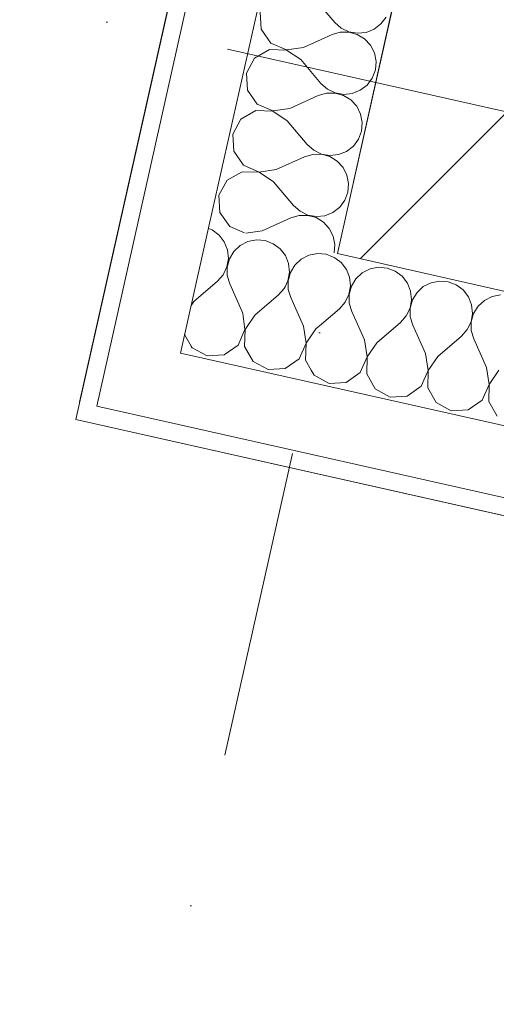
# Model space of a CAD drawing. Header units: millimetres. Extents: x -7145539 to 8272368, y 6117771 to 6337028.
# Tile 33 of 213: x -6876793 to -6876248, y 6135904 to 6137027. Entities that reach past the tile are written whole.
import ezdxf
from ezdxf.enums import TextEntityAlignment as Align

# ---------------------------------------------------------------- set-up
doc = ezdxf.new("R2010")
doc.units = ezdxf.units.MM
doc.header["$MEASUREMENT"] = 0
doc.linetypes.add('Штрихпунктирная', pattern=[670.277762, 352.777767, -176.388884, 0, -141.111112])
for name, color, linetype in [('АР-Стены_внешние_.АР', 7, 'Continuous'), ('АР-Чертеж-Оси_Осевые размеры.АР', 7, 'Continuous'), ('АР-Чертеж-Размеры.АР', 7, 'Continuous')]:
    doc.layers.add(name, color=color, linetype=linetype)
for name, color, linetype, lineweight in [('АР-Стены_внешние_.АР_Ном._пера__1', 7, 'Continuous', 30), ('АР-Стены_внешние_.АР_Ном._пера__120', 7, 'Continuous', 0), ('АР-Чертеж-Оси_Осевые размеры.АР_Ном._пера__120', 7, 'Continuous', 0), ('АР-Чертеж-Размеры.АР_Ном._пера__1', 7, 'Continuous', 0)]:
    doc.layers.add(name, color=color, linetype=linetype, lineweight=lineweight)
doc.styles.add('РЎР“Р•РќР•Р\xa0Р\x98Р\xa0_РЎРўР\x98Р›Р¬_2', font='GOTHIC.TTF')
doc.styles.add('РЎР“Р•РќР•Р\xa0Р\x98Р\xa0_РЎРўР\x98Р›Р¬_6', font='GOST_Common.ttf')
doc.dimstyles.new('СГЕНЕРИР_СТИЛЬ__9', dxfattribs={"dimtxt": 150, "dimasz": 237.5, "dimexe": 0.18, "dimexo": 1000, "dimgap": 0, "dimtad": 1, "dimdec": 0, "dimzin": 0, "dimdsep": 46, "dimtxsty": 'РЎР“Р•РќР•Р\xa0Р\x98Р\xa0_РЎРўР\x98Р›Р¬_6', "dimblk": 'ARROWHEAD_6', "dimblk1": 'ARROWHEAD_6', "dimblk2": 'ARROWHEAD_6', "dimcen": 0.09, "dimclrd": 7, "dimclre": 7, "dimclrt": 7, "dimazin": 0, "dimtfac": 1, "dimtdec": 4, "dimtmove": 0, "dimatfit": 3, "dimfxl": 1, "dimtolj": 1, "dimtzin": 0, "dimarcsym": 0})
pattern_1 = [(45, (-6256761.35, 6562677.8), (-127.27922, 127.27922), [])]

# ---------------------------------------------------------------- blocks, each defined once
blk = doc.blocks.new('*X801', base_point=(-6256761.3, 6562677.8))
at = {"layer": 'АР-Стены_внешние_.АР_Ном._пера__1', "color": 7, "linetype": 'Continuous', "lineweight": 0}
for p, q in [((-6876572.8, 6136787.4), (-6876577.1, 6136789)), ((-6876564.9, 6136781.5), (-6876572.8, 6136787.4)), ((-6876558.9, 6136773.7), (-6876564.9, 6136781.5)), ((-6876555.2, 6136764.6), (-6876558.9, 6136773.7)), ((-6876540.7, 6136769.6), (-6876547.9, 6136762.9)), ((-6876531.9, 6136774.1), (-6876540.7, 6136769.6)), ((-6876522.2, 6136776), (-6876531.9, 6136774.1)), ((-6876512.4, 6136775.2), (-6876522.2, 6136776)), ((-6876503.2, 6136771.7), (-6876512.4, 6136775.2)), ((-6876495.2, 6136765.9), (-6876503.2, 6136771.7)), ((-6876554.2, 6136754.8), (-6876555.2, 6136764.6)), ((-6876547.9, 6136762.9), (-6876553, 6136754.5)), ((-6876489.2, 6136758.1), (-6876495.2, 6136765.9)), ((-6876485.5, 6136748.9), (-6876489.2, 6136758.1)), ((-6876462.2, 6136758.5), (-6876471, 6136754)), ((-6876452.5, 6136760.4), (-6876462.2, 6136758.5)), ((-6876442.7, 6136759.6), (-6876452.5, 6136760.4)), ((-6876435.4, 6136756.8), (-6876442.7, 6136759.6)), ((-6876560.2, 6136736.2), (-6876555.9, 6136745.1)), ((-6876555.9, 6136745.1), (-6876554.2, 6136754.8)), ((-6876553, 6136754.5), (-6876555.6, 6136745)), ((-6876555.6, 6136745), (-6876555.5, 6136735.2)), ((-6876484.5, 6136739.1), (-6876485.5, 6136748.9)), ((-6876478.2, 6136747.3), (-6876483.3, 6136738.9)), ((-6876471, 6136754), (-6876478.2, 6136747.3)), ((-6876566.7, 6136728.8), (-6876560.2, 6136736.2)), ((-6876555.5, 6136735.2), (-6876552.8, 6136725.7)), ((-6876486.2, 6136729.4), (-6876484.5, 6136739.1)), ((-6876483.3, 6136738.9), (-6876485.9, 6136729.4)), ((-6876593.9, 6136705.7), (-6876566.7, 6136728.8)), ((-6876538.1, 6136693.1), (-6876552.8, 6136725.7)), ((-6876489.5, 6136722.5), (-6876486.2, 6136729.4)), ((-6876485.9, 6136729.4), (-6876485.9, 6136724.8)), ((-6876593.9, 6136705.7), (-6876596.8, 6136701.2)), ((-6876537.9, 6136691.9), (-6876538.1, 6136693.1)), ((-6876604.3, 6136668), (-6876596.7, 6136654.7))]:
    blk.add_line(p, q, dxfattribs=at)
blk = doc.blocks.new('*X804', base_point=(-6256761.3, 6562677.8))
at = {"layer": 'АР-Стены_внешние_.АР_Ном._пера__1', "color": 7, "linetype": 'Continuous', "lineweight": 0}
for p, q in [((-6876433.5, 6136756.1), (-6876435.4, 6136756.8)), ((-6876431.2, 6136754.4), (-6876433.5, 6136756.1)), ((-6876490.5, 6136720.6), (-6876489.5, 6136722.5)), ((-6876485.9, 6136724.8), (-6876485.9, 6136719.5)), ((-6876524.2, 6136690), (-6876497, 6136713.2)), ((-6876497, 6136713.2), (-6876490.5, 6136720.6)), ((-6876485.9, 6136719.5), (-6876483.1, 6136710.1)), ((-6876468.4, 6136677.5), (-6876483.1, 6136710.1)), ((-6876535.3, 6136673.8), (-6876537.9, 6136691.9)), ((-6876524.2, 6136690), (-6876535, 6136673.8)), ((-6876465.6, 6136658.2), (-6876468.4, 6136677.5)), ((-6876454.5, 6136674.4), (-6876447.9, 6136680)), ((-6876543, 6136655.9), (-6876535.3, 6136673.8)), ((-6876535, 6136673.8), (-6876535.7, 6136654.3)), ((-6876454.5, 6136674.4), (-6876465.3, 6136658.1)), ((-6876596.7, 6136654.7), (-6876595.7, 6136653)), ((-6876559, 6136644.7), (-6876543, 6136655.9)), ((-6876473.3, 6136640.3), (-6876465.6, 6136658.2)), ((-6876465.3, 6136658.1), (-6876466, 6136638.6)), ((-6876595.7, 6136653), (-6876578.5, 6136643.6)), ((-6876578.5, 6136643.6), (-6876559, 6136644.7)), ((-6876535.7, 6136654.3), (-6876526, 6136637.3)), ((-6876526, 6136637.3), (-6876508.8, 6136628)), ((-6876489.4, 6136629.1), (-6876473.3, 6136640.3)), ((-6876466, 6136638.6), (-6876459.7, 6136627.5)), ((-6876508.8, 6136628), (-6876489.4, 6136629.1))]:
    blk.add_line(p, q, dxfattribs=at)
blk = doc.blocks.new('*X805', base_point=(-6256761.3, 6562677.8))
at = {"layer": 'АР-Стены_внешние_.АР_Ном._пера__1', "color": 7, "linetype": 'Continuous', "lineweight": 0}
for p, q in [((-6876425.5, 6136750.2), (-6876431.2, 6136754.4)), ((-6876419.5, 6136742.4), (-6876425.5, 6136750.2)), ((-6876382.8, 6136744.7), (-6876392.5, 6136742.8)), ((-6876373, 6136743.9), (-6876382.8, 6136744.7)), ((-6876415.8, 6136733.3), (-6876419.5, 6136742.4)), ((-6876401.3, 6136738.3), (-6876408.5, 6136731.6)), ((-6876392.5, 6136742.8), (-6876401.3, 6136738.3)), ((-6876363.8, 6136740.4), (-6876373, 6136743.9)), ((-6876355.8, 6136734.6), (-6876363.8, 6136740.4)), ((-6876349.8, 6136726.8), (-6876355.8, 6136734.6)), ((-6876416.5, 6136713.8), (-6876414.8, 6136723.5)), ((-6876413.6, 6136723.2), (-6876416.2, 6136713.7)), ((-6876414.8, 6136723.5), (-6876415.8, 6136733.3)), ((-6876408.5, 6136731.6), (-6876413.6, 6136723.2)), ((-6876346.2, 6136717.6), (-6876349.8, 6136726.8)), ((-6876331.6, 6136722.7), (-6876338.8, 6136716)), ((-6876322.8, 6136727.2), (-6876331.6, 6136722.7)), ((-6876313.1, 6136729.1), (-6876322.8, 6136727.2)), ((-6876303.3, 6136728.3), (-6876313.1, 6136729.1)), ((-6876294.1, 6136724.8), (-6876303.3, 6136728.3)), ((-6876286.2, 6136718.9), (-6876294.1, 6136724.8)), ((-6876420.8, 6136704.9), (-6876416.5, 6136713.8)), ((-6876416.2, 6136713.7), (-6876416.2, 6136703.9)), ((-6876345.1, 6136707.8), (-6876346.2, 6136717.6)), ((-6876338.8, 6136716), (-6876343.9, 6136707.6)), ((-6876280.1, 6136711.1), (-6876286.2, 6136718.9)), ((-6876276.5, 6136702), (-6876280.1, 6136711.1)), ((-6876253.1, 6136711.5), (-6876261.9, 6136707)), ((-6876243.4, 6136713.4), (-6876253.1, 6136711.5)), ((-6876427.3, 6136697.5), (-6876420.8, 6136704.9)), ((-6876416.2, 6136703.9), (-6876413.4, 6136694.4)), ((-6876346.8, 6136698.1), (-6876345.1, 6136707.8)), ((-6876343.9, 6136707.6), (-6876346.5, 6136698.1)), ((-6876275.4, 6136692.2), (-6876276.5, 6136702)), ((-6876269.1, 6136700.3), (-6876274.2, 6136691.9)), ((-6876261.9, 6136707), (-6876269.1, 6136700.3)), ((-6876447.9, 6136680), (-6876427.3, 6136697.5)), ((-6876398.7, 6136661.8), (-6876413.4, 6136694.4)), ((-6876357.6, 6136681.9), (-6876351.1, 6136689.3)), ((-6876351.1, 6136689.3), (-6876346.8, 6136698.1)), ((-6876346.5, 6136698.1), (-6876346.5, 6136688.2)), ((-6876277.1, 6136682.5), (-6876275.4, 6136692.2)), ((-6876274.2, 6136691.9), (-6876276.8, 6136682.4)), ((-6876384.8, 6136658.7), (-6876357.6, 6136681.9)), ((-6876346.5, 6136688.2), (-6876343.7, 6136678.8)), ((-6876329.1, 6136646.2), (-6876343.7, 6136678.8)), ((-6876281.4, 6136673.6), (-6876277.1, 6136682.5)), ((-6876276.8, 6136682.4), (-6876276.8, 6136672.6)), ((-6876315.1, 6136643.1), (-6876287.9, 6136666.2)), ((-6876287.9, 6136666.2), (-6876281.4, 6136673.6)), ((-6876276.8, 6136672.6), (-6876274, 6136663.1)), ((-6876395.9, 6136642.5), (-6876398.7, 6136661.8)), ((-6876384.8, 6136658.7), (-6876395.6, 6136642.5)), ((-6876259.4, 6136630.5), (-6876274, 6136663.1)), ((-6876326.2, 6136626.9), (-6876329.1, 6136646.2)), ((-6876403.7, 6136624.6), (-6876395.9, 6136642.5)), ((-6876395.6, 6136642.5), (-6876396.3, 6136623)), ((-6876315.1, 6136643.1), (-6876325.9, 6136626.8)), ((-6876459.7, 6136627.5), (-6876456.3, 6136621.7)), ((-6876456.3, 6136621.7), (-6876439.1, 6136612.3)), ((-6876419.7, 6136613.4), (-6876403.7, 6136624.6)), ((-6876396.3, 6136623), (-6876386.6, 6136606)), ((-6876334, 6136609), (-6876326.2, 6136626.9)), ((-6876325.9, 6136626.8), (-6876326.6, 6136607.3)), ((-6876256.5, 6136611.2), (-6876259.4, 6136630.5)), ((-6876245.4, 6136627.4), (-6876256.2, 6136611.2)), ((-6876439.1, 6136612.3), (-6876419.7, 6136613.4)), ((-6876264.3, 6136593.3), (-6876256.5, 6136611.2)), ((-6876256.2, 6136611.2), (-6876256.9, 6136591.6)), ((-6876386.6, 6136606), (-6876369.5, 6136596.7)), ((-6876350, 6136597.8), (-6876334, 6136609)), ((-6876326.6, 6136607.3), (-6876316.9, 6136590.4)), ((-6876369.5, 6136596.7), (-6876350, 6136597.8)), ((-6876316.9, 6136590.4), (-6876299.8, 6136581)), ((-6876280.3, 6136582.1), (-6876264.3, 6136593.3)), ((-6876256.9, 6136591.6), (-6876247.2, 6136574.7)), ((-6876299.8, 6136581), (-6876280.3, 6136582.1))]:
    blk.add_line(p, q, dxfattribs=at)
blk = doc.blocks.new('Стена_202_1', base_point=(-6876190.9, 6136911.6))
at = {"layer": 'АР-Стены_внешние_.АР', "linetype": 'Continuous', "lineweight": 0, "true_color": 0x000000}
h = blk.add_hatch(dxfattribs=at)
h.set_pattern_fill('БЛОКИ_БЕТОННЫЕ_ЭФФЕКТИВН_70', color=18, style=0, pattern_type=2)
h.set_pattern_definition(pattern_1)
h.paths.add_polyline_path([(-6876386, 6136955.5), (-6876429.8, 6136760.3), (-6876190.9, 6136911.6)])
h = blk.add_hatch(dxfattribs=at)
h.set_pattern_fill('БЛОКИ_БЕТОННЫЕ_ЭФФЕКТИВН_70', color=18, style=0, pattern_type=2)
h.set_pattern_definition(pattern_1)
h.paths.add_polyline_path([(-6876190.9, 6136911.6), (-6876429.8, 6136760.3), (-6876234.7, 6136716.5)])
at = {"layer": 'АР-Стены_внешние_.АР_Ном._пера__1', "color": 7, "linetype": 'Continuous', "lineweight": 15}
for p, q in [((-6876386, 6136955.5), (-6876429.8, 6136760.3)), ((-6876429.8, 6136760.3), (-6876234.7, 6136716.5))]:
    blk.add_line(p, q, dxfattribs=at)
at = {"layer": 'АР-Стены_внешние_.АР_Ном._пера__1', "color": 7, "linetype": 'Continuous', "lineweight": 0}
for p, q in [((-6876576.2, 6136793.2), (-6876609.1, 6136646.8)), ((-6876687.1, 6136664.4), (-6876704.6, 6136586.3)), ((-6876609.1, 6136646.8), (-6876462.7, 6136614)), ((-6876462.7, 6136614), (-6875535.9, 6136405.8)), ((-6876704.6, 6136586.3), (-6876626.6, 6136568.8)), ((-6876626.6, 6136568.8), (-6875553.4, 6136327.8))]:
    blk.add_line(p, q, dxfattribs=at)
at = {"layer": 'АР-Стены_внешние_.АР_Ном._пера__1', "color": 7, "linetype": 'Continuous', "lineweight": 0, "flags": 128}
blk.add_lwpolyline([(-6876728.5, 6136571.2), (-6875557.8, 6136308.2)], dxfattribs=at)
at = {"layer": 'АР-Стены_внешние_.АР', "color": 7, "lineweight": 0}
for name in ['*X801', '*X804', '*X805']:
    blk.add_blockref(name, (-6256761.3, 6562677.8), dxfattribs=at)
blk = doc.blocks.new('*X905', base_point=(-6256761.3, 6562677.8))
at = {"layer": 'АР-Стены_внешние_.АР_Ном._пера__1', "color": 7, "linetype": 'Continuous', "lineweight": 0}
for p, q in [((-6876456, 6137051.4), (-6876432.8, 6137024.2)), ((-6876518, 6137036), (-6876516.9, 6137016.5)), ((-6876380.1, 6137022.4), (-6876374.2, 6137030.3)), ((-6876516.9, 6137016.5), (-6876505.7, 6137000.5)), ((-6876432.8, 6137024.2), (-6876425.4, 6137017.6)), ((-6876425.4, 6137017.6), (-6876416.6, 6137013.4)), ((-6876397, 6137012.7), (-6876387.9, 6137016.4)), ((-6876387.9, 6137016.4), (-6876380.1, 6137022.4)), ((-6876468.5, 6136995.6), (-6876435.9, 6137010.3)), ((-6876426.5, 6137013), (-6876435.9, 6137010.3)), ((-6876416.6, 6137013.1), (-6876426.5, 6137013)), ((-6876416.6, 6137013.4), (-6876406.8, 6137011.7)), ((-6876407.1, 6137010.5), (-6876416.6, 6137013.1)), ((-6876398.7, 6137005.3), (-6876407.1, 6137010.5)), ((-6876406.8, 6137011.7), (-6876397, 6137012.7)), ((-6876392, 6136998.1), (-6876398.7, 6137005.3)), ((-6876507.4, 6136993.2), (-6876524.3, 6136983.5)), ((-6876487.9, 6136992.5), (-6876507.4, 6136993.2)), ((-6876505.7, 6137000.5), (-6876487.8, 6136992.8)), ((-6876471.6, 6136981.7), (-6876487.9, 6136992.5)), ((-6876487.8, 6136992.8), (-6876468.5, 6136995.6)), ((-6876387.5, 6136989.3), (-6876392, 6136998.1)), ((-6876524.3, 6136983.5), (-6876533.6, 6136966.3)), ((-6876471.6, 6136981.7), (-6876448.5, 6136954.5)), ((-6876385.6, 6136979.7), (-6876387.5, 6136989.3)), ((-6876389.9, 6136960.6), (-6876386.4, 6136969.9)), ((-6876386.4, 6136969.9), (-6876385.6, 6136979.7)), ((-6876533.6, 6136966.3), (-6876532.6, 6136946.8)), ((-6876395.8, 6136952.7), (-6876389.9, 6136960.6)), ((-6876532.6, 6136946.8), (-6876521.4, 6136930.8)), ((-6876448.5, 6136954.5), (-6876441.1, 6136948)), ((-6876441.1, 6136948), (-6876432.2, 6136943.7)), ((-6876403.6, 6136946.7), (-6876395.8, 6136952.7)), ((-6876484.2, 6136925.9), (-6876451.6, 6136940.6)), ((-6876442.1, 6136943.3), (-6876451.6, 6136940.6)), ((-6876432.3, 6136943.4), (-6876442.1, 6136943.3)), ((-6876422.8, 6136940.8), (-6876432.3, 6136943.4)), ((-6876432.2, 6136943.7), (-6876422.5, 6136942)), ((-6876414.4, 6136935.7), (-6876422.8, 6136940.8)), ((-6876422.5, 6136942), (-6876412.7, 6136943)), ((-6876407.7, 6136928.4), (-6876414.4, 6136935.7)), ((-6876412.7, 6136943), (-6876403.6, 6136946.7)), ((-6876521.4, 6136930.8), (-6876503.5, 6136923.1)), ((-6876503.5, 6136923.1), (-6876484.2, 6136925.9)), ((-6876403.2, 6136919.6), (-6876407.7, 6136928.4)), ((-6876540, 6136913.8), (-6876549.3, 6136896.6)), ((-6876523, 6136923.5), (-6876540, 6136913.8)), ((-6876503.5, 6136922.8), (-6876523, 6136923.5)), ((-6876487.3, 6136912), (-6876503.5, 6136922.8)), ((-6876401.3, 6136910), (-6876403.2, 6136919.6)), ((-6876487.3, 6136912), (-6876464.1, 6136884.8)), ((-6876402.1, 6136900.2), (-6876401.3, 6136910)), ((-6876549.3, 6136896.6), (-6876548.2, 6136877.1)), ((-6876411.4, 6136883), (-6876405.6, 6136890.9)), ((-6876405.6, 6136890.9), (-6876402.1, 6136900.2)), ((-6876464.1, 6136884.8), (-6876456.7, 6136878.3)), ((-6876419.2, 6136877), (-6876411.4, 6136883)), ((-6876548.2, 6136877.1), (-6876537, 6136861.1)), ((-6876499.8, 6136856.2), (-6876467.2, 6136870.9)), ((-6876457.8, 6136873.6), (-6876467.2, 6136870.9)), ((-6876447.9, 6136873.7), (-6876457.8, 6136873.6)), ((-6876456.7, 6136878.3), (-6876447.9, 6136874)), ((-6876447.9, 6136874), (-6876438.2, 6136872.3)), ((-6876438.4, 6136871.1), (-6876447.9, 6136873.7)), ((-6876430, 6136866), (-6876438.4, 6136871.1)), ((-6876438.2, 6136872.3), (-6876428.4, 6136873.3)), ((-6876428.4, 6136873.3), (-6876419.2, 6136877)), ((-6876537, 6136861.1), (-6876519.1, 6136853.4)), ((-6876423.3, 6136858.7), (-6876430, 6136866)), ((-6876418.8, 6136850), (-6876423.3, 6136858.7)), ((-6876538.7, 6136853.8), (-6876555.6, 6136844.1)), ((-6876519.2, 6136853.1), (-6876538.7, 6136853.8)), ((-6876502.9, 6136842.3), (-6876519.2, 6136853.1)), ((-6876519.1, 6136853.4), (-6876499.8, 6136856.2)), ((-6876416.9, 6136840.3), (-6876418.8, 6136850)), ((-6876555.6, 6136844.1), (-6876565, 6136826.9)), ((-6876502.9, 6136842.3), (-6876479.8, 6136815.1)), ((-6876417.7, 6136830.5), (-6876416.9, 6136840.3)), ((-6876565, 6136826.9), (-6876563.9, 6136807.4)), ((-6876421.2, 6136821.2), (-6876417.7, 6136830.5)), ((-6876479.8, 6136815.1), (-6876472.4, 6136808.6)), ((-6876434.9, 6136807.3), (-6876427.1, 6136813.3)), ((-6876427.1, 6136813.3), (-6876421.2, 6136821.2)), ((-6876563.9, 6136807.4), (-6876552.7, 6136791.4)), ((-6876515.5, 6136786.5), (-6876482.9, 6136801.2)), ((-6876473.4, 6136803.9), (-6876482.9, 6136801.2)), ((-6876463.6, 6136804), (-6876473.4, 6136803.9)), ((-6876472.4, 6136808.6), (-6876463.5, 6136804.3)), ((-6876454.1, 6136801.4), (-6876463.6, 6136804)), ((-6876463.5, 6136804.3), (-6876453.8, 6136802.6)), ((-6876445.7, 6136796.3), (-6876454.1, 6136801.4)), ((-6876453.8, 6136802.6), (-6876444, 6136803.6)), ((-6876444, 6136803.6), (-6876434.9, 6136807.3)), ((-6876552.7, 6136791.4), (-6876535.8, 6136784.1)), ((-6876439, 6136789), (-6876445.7, 6136796.3)), ((-6876534.2, 6136783.8), (-6876515.5, 6136786.5)), ((-6876434.5, 6136780.3), (-6876439, 6136789)), ((-6876432.6, 6136770.6), (-6876434.5, 6136780.3)), ((-6876433.4, 6136761.1), (-6876432.6, 6136770.6))]:
    blk.add_line(p, q, dxfattribs=at)
blk = doc.blocks.new('Стена_242_1', base_point=(-6872901.6, 6151557.2))
at = {"layer": 'АР-Стены_внешние_.АР', "linetype": 'Continuous', "lineweight": 0, "true_color": 0x000000}
h = blk.add_hatch(dxfattribs=at)
h.set_pattern_fill('БЛОКИ_БЕТОННЫЕ_ЭФФЕКТИВН_70', color=18, style=0, pattern_type=2)
h.set_pattern_definition(pattern_1)
h.paths.add_polyline_path([(-6876190.9, 6136911.6), (-6875632.1, 6139399.8), (-6875827.2, 6139443.6), (-6876386, 6136955.5)])
at = {"layer": 'АР-Стены_внешние_.АР_Ном._пера__1', "color": 7, "linetype": 'Continuous', "lineweight": 0}
for p, q in [((-6876051.6, 6139494), (-6876687.1, 6136664.4)), ((-6875973.5, 6139476.5), (-6876576.2, 6136793.2)), ((-6876576.2, 6136793.2), (-6876609.1, 6136646.8)), ((-6876687.1, 6136664.4), (-6876704.6, 6136586.3))]:
    blk.add_line(p, q, dxfattribs=at)
at = {"layer": 'АР-Стены_внешние_.АР_Ном._пера__1', "color": 7, "linetype": 'Continuous', "lineweight": 15}
for p, q in [((-6875827.2, 6139443.6), (-6876386, 6136955.5)), ((-6876386, 6136955.5), (-6876429.8, 6136760.3))]:
    blk.add_line(p, q, dxfattribs=at)
at = {"layer": 'АР-Стены_внешние_.АР_Ном._пера__1', "color": 7, "linetype": 'Continuous', "lineweight": 0, "flags": 128}
blk.add_lwpolyline([(-6876071.1, 6139498.4), (-6876724.2, 6136590.7)], dxfattribs=at)
at = {"layer": 'АР-Стены_внешние_.АР', "color": 7, "lineweight": 0}
blk.add_blockref('*X905', (-6256761.3, 6562677.8), dxfattribs=at)
blk = doc.blocks.new('Стандартный Маркер Сетки[124]_1', base_point=(-6872883.1, 6152552))
at = {"layer": 'АР-Чертеж-Оси_Осевые размеры.АР_Ном._пера__120', "color": 7, "linetype": 'Штрихпунктирная', "lineweight": 0}
blk.add_line((-6873102.3, 6151576.3), (-6877664.8, 6131261.9), dxfattribs=at)
at = {"layer": 'АР-Чертеж-Оси_Осевые размеры.АР_Ном._пера__120', "color": 7, "lineweight": 0, "style": 'РЎР“Р•РќР•Р\xa0Р\x98Р\xa0_РЎРўР\x98Р›Р¬_2'}
blk.add_attdef('AC_MarkerText_1', text='', height=350, rotation=347.3417, dxfattribs=at).set_placement((-6877923.6, 6129979.4), align=Align.TOP_CENTER)
blk = doc.blocks.new('Стандартный Маркер Сетки[182]_1', base_point=(-6872883.1, 6152552))
at = {"layer": 'АР-Чертеж-Оси_Осевые размеры.АР_Ном._пера__120', "color": 7, "linetype": 'Штрихпунктирная', "lineweight": 0}
blk.add_line((-6873102.3, 6151576.3), (-6877664.8, 6131261.9), dxfattribs=at)
at = {"layer": 'АР-Чертеж-Оси_Осевые размеры.АР_Ном._пера__120', "color": 7, "lineweight": 0, "style": 'РЎР“Р•РќР•Р\xa0Р\x98Р\xa0_РЎРўР\x98Р›Р¬_2'}
blk.add_attdef('AC_MarkerText_1', text='', height=350, rotation=347.3417, dxfattribs=at).set_placement((-6877923.6, 6129979.4), align=Align.TOP_CENTER)
blk = doc.blocks.new('Стандартный Маркер Сетки[183]_1', base_point=(-6872883.1, 6152552))
at = {"layer": 'АР-Чертеж-Оси_Осевые размеры.АР_Ном._пера__120', "color": 7, "linetype": 'Штрихпунктирная', "lineweight": 0}
blk.add_line((-6873102.3, 6151576.3), (-6877664.8, 6131261.9), dxfattribs=at)
at = {"layer": 'АР-Чертеж-Оси_Осевые размеры.АР_Ном._пера__120', "color": 7, "lineweight": 0, "style": 'РЎР“Р•РќР•Р\xa0Р\x98Р\xa0_РЎРўР\x98Р›Р¬_2'}
blk.add_attdef('AC_MarkerText_1', text='', height=350, rotation=347.3417, dxfattribs=at).set_placement((-6877923.6, 6129979.4), align=Align.TOP_CENTER)
blk = doc.blocks.new('Стандартный Маркер Сетки[184]_1', base_point=(-6872883.1, 6152552))
at = {"layer": 'АР-Чертеж-Оси_Осевые размеры.АР_Ном._пера__120', "color": 7, "linetype": 'Штрихпунктирная', "lineweight": 0}
blk.add_line((-6873102.3, 6151576.3), (-6877664.8, 6131261.9), dxfattribs=at)
at = {"layer": 'АР-Чертеж-Оси_Осевые размеры.АР_Ном._пера__120', "color": 7, "lineweight": 0, "style": 'РЎР“Р•РќР•Р\xa0Р\x98Р\xa0_РЎРўР\x98Р›Р¬_2'}
blk.add_attdef('AC_MarkerText_1', text='', height=350, rotation=347.3417, dxfattribs=at).set_placement((-6877923.6, 6129979.4), align=Align.TOP_CENTER)
blk = doc.blocks.new('Стандартный Маркер Сетки[187]_1', base_point=(-6872883.1, 6152552))
at = {"layer": 'АР-Чертеж-Оси_Осевые размеры.АР_Ном._пера__120', "color": 7, "linetype": 'Штрихпунктирная', "lineweight": 0}
blk.add_line((-6873102.3, 6151576.3), (-6877664.8, 6131261.9), dxfattribs=at)
at = {"layer": 'АР-Чертеж-Оси_Осевые размеры.АР_Ном._пера__120', "color": 7, "lineweight": 0, "style": 'РЎР“Р•РќР•Р\xa0Р\x98Р\xa0_РЎРўР\x98Р›Р¬_2'}
blk.add_attdef('AC_MarkerText_1', text='', height=350, rotation=347.3417, dxfattribs=at).set_placement((-6877923.6, 6129979.4), align=Align.TOP_CENTER)
blk = doc.blocks.new('Стандартный Маркер Сетки[195]_1', base_point=(-6872883.1, 6152552))
at = {"layer": 'АР-Чертеж-Оси_Осевые размеры.АР_Ном._пера__120', "color": 7, "linetype": 'Штрихпунктирная', "lineweight": 0}
blk.add_line((-6873102.3, 6151576.3), (-6877664.8, 6131261.9), dxfattribs=at)
at = {"layer": 'АР-Чертеж-Оси_Осевые размеры.АР_Ном._пера__120', "color": 7, "lineweight": 0, "style": 'РЎР“Р•РќР•Р\xa0Р\x98Р\xa0_РЎРўР\x98Р›Р¬_2'}
blk.add_attdef('AC_MarkerText_1', text='', height=350, rotation=347.3417, dxfattribs=at).set_placement((-6877923.6, 6129979.4), align=Align.TOP_CENTER)
blk = doc.blocks.new('Стандартный Маркер Сетки[196]_1', base_point=(-6872883.1, 6152552))
at = {"layer": 'АР-Чертеж-Оси_Осевые размеры.АР_Ном._пера__120', "color": 7, "linetype": 'Штрихпунктирная', "lineweight": 0}
blk.add_line((-6873102.3, 6151576.3), (-6877664.8, 6131261.9), dxfattribs=at)
at = {"layer": 'АР-Чертеж-Оси_Осевые размеры.АР_Ном._пера__120', "color": 7, "lineweight": 0, "style": 'РЎР“Р•РќР•Р\xa0Р\x98Р\xa0_РЎРўР\x98Р›Р¬_2'}
blk.add_attdef('AC_MarkerText_1', text='', height=350, rotation=347.3417, dxfattribs=at).set_placement((-6877923.6, 6129979.4), align=Align.TOP_CENTER)
blk = doc.blocks.new('Стандартный Маркер Сетки[197]_1', base_point=(-6872883.1, 6152552))
at = {"layer": 'АР-Чертеж-Оси_Осевые размеры.АР_Ном._пера__120', "color": 7, "linetype": 'Штрихпунктирная', "lineweight": 0}
blk.add_line((-6873102.3, 6151576.3), (-6877664.8, 6131261.9), dxfattribs=at)
at = {"layer": 'АР-Чертеж-Оси_Осевые размеры.АР_Ном._пера__120', "color": 7, "lineweight": 0, "style": 'РЎР“Р•РќР•Р\xa0Р\x98Р\xa0_РЎРўР\x98Р›Р¬_2'}
blk.add_attdef('AC_MarkerText_1', text='', height=350, rotation=347.3417, dxfattribs=at).set_placement((-6877923.6, 6129979.4), align=Align.TOP_CENTER)
blk = doc.blocks.new('*D1249', base_point=(-6256761.3, 6562677.8))
at = {"layer": 'АР-Чертеж-Размеры.АР_Ном._пера__1', "color": 7, "linetype": 'Continuous', "lineweight": 0, "transparency": 16777216}
for p, q in [((-6875636.4, 6143715.9), (-6876120.6, 6141559.6)), ((-6876026.1, 6141410.2), (-6876215.2, 6141708.9)), ((-6876349.3, 6141610.9), (-6875730.4, 6141471.9)), ((-6876120.6, 6141559.6), (-6876558.9, 6139608.2)), ((-6876464.3, 6139458.8), (-6876653.5, 6139757.6)), ((-6876787.6, 6139659.6), (-6876168.7, 6139520.5)), ((-6876558.9, 6139608.2), (-6877216.4, 6136680.8))]:
    blk.add_line(p, q, dxfattribs=at)
at = {"layer": 'АР-Чертеж-Размеры.АР_Ном._пера__1', "color": 7, "lineweight": 0, "transparency": 16777216, "insert": (-6876421.3, 6140357.8), "char_height": 150, "attachment_point": 7, "rotation": 77.3417, "style": 'РЎР“Р•РќР•Р\xa0Р\x98Р\xa0_РЎРўР\x98Р›Р¬_6'}
blk.add_mtext('\\A1;{\\pql;\\fGOST Common|b0|i0|c204|p0;\\W1.000000;2\xa0000}', dxfattribs=at)
blk = doc.blocks.new('ARROWHEAD_6')
at = {"color": 0, "linetype": 'Continuous', "lineweight": 0}
for p, q in [((-0.5, -0.5), (0.5, 0.5)), ((0, 0), (-1, 0))]:
    blk.add_line(p, q, dxfattribs=at)
blk = doc.blocks.new('*D1250', base_point=(-6256761.3, 6562677.8))
at = {"layer": 'АР-Чертеж-Размеры.АР_Ном._пера__1', "color": 7, "linetype": 'Continuous', "lineweight": 0, "transparency": 16777216}
for p, q in [((-6876464.3, 6139458.8), (-6876653.5, 6139757.6)), ((-6876558.9, 6139608.2), (-6877216.4, 6136680.8)), ((-6877311, 6136830.1), (-6877121.8, 6136531.4)), ((-6877445.1, 6136732.1), (-6876826.1, 6136593.1)), ((-6877216.4, 6136680.8), (-6877257.5, 6136497.8))]:
    blk.add_line(p, q, dxfattribs=at)
at = {"layer": 'АР-Чертеж-Размеры.АР_Ном._пера__1', "color": 7, "lineweight": 0, "transparency": 16777216, "insert": (-6876969.2, 6137918.4), "char_height": 150, "attachment_point": 7, "rotation": 77.3417, "style": 'РЎР“Р•РќР•Р\xa0Р\x98Р\xa0_РЎРўР\x98Р›Р¬_6'}
blk.add_mtext('\\A1;{\\pql;\\fGOST Common|b0|i0|c204|p0;\\W1.000000;3\xa0000}', dxfattribs=at)
blk = doc.blocks.new('Стандартный Маркер Сетки[217]_1', base_point=(-6907618.9, 6143970.3))
at = {"layer": 'АР-Чертеж-Оси_Осевые размеры.АР_Ном._пера__120', "color": 7, "linetype": 'Штрихпунктирная', "lineweight": 0}
blk.add_line((-6906643.2, 6143751.1), (-6827702, 6126021.4), dxfattribs=at)
at = {"layer": 'АР-Чертеж-Оси_Осевые размеры.АР_Ном._пера__120', "color": 7, "lineweight": 0, "style": 'РЎР“Р•РќР•Р\xa0Р\x98Р\xa0_РЎРўР\x98Р›Р¬_2'}
for tag, p in [('AC_MarkerText_1_0', (-6908036.8, 6144260.9)), ('AC_MarkerText_1_1', (-6826168.5, 6125873.7))]:
    blk.add_attdef(tag, text='', height=350, rotation=347.3417, dxfattribs=at).set_placement(p, align=Align.TOP_CENTER)
blk = doc.blocks.new('Стандартный Маркер Сетки[222]_1', base_point=(-6907618.9, 6143970.3))
at = {"layer": 'АР-Чертеж-Оси_Осевые размеры.АР_Ном._пера__120', "color": 7, "linetype": 'Штрихпунктирная', "lineweight": 0}
blk.add_line((-6906643.2, 6143751.1), (-6827702, 6126021.4), dxfattribs=at)
at = {"layer": 'АР-Чертеж-Оси_Осевые размеры.АР_Ном._пера__120', "color": 7, "lineweight": 0, "style": 'РЎР“Р•РќР•Р\xa0Р\x98Р\xa0_РЎРўР\x98Р›Р¬_2'}
for tag, p in [('AC_MarkerText_1_0', (-6908036.8, 6144260.9)), ('AC_MarkerText_1_1', (-6826168.5, 6125873.7))]:
    blk.add_attdef(tag, text='', height=350, rotation=347.3417, dxfattribs=at).set_placement(p, align=Align.TOP_CENTER)
blk = doc.blocks.new('Стандартный Маркер Сетки[226]_1', base_point=(-6907618.9, 6143970.3))
at = {"layer": 'АР-Чертеж-Оси_Осевые размеры.АР_Ном._пера__120', "color": 7, "linetype": 'Штрихпунктирная', "lineweight": 0}
blk.add_line((-6906643.2, 6143751.1), (-6827702, 6126021.4), dxfattribs=at)
at = {"layer": 'АР-Чертеж-Оси_Осевые размеры.АР_Ном._пера__120', "color": 7, "lineweight": 0, "style": 'РЎР“Р•РќР•Р\xa0Р\x98Р\xa0_РЎРўР\x98Р›Р¬_2'}
for tag, p in [('AC_MarkerText_1_0', (-6908036.8, 6144260.9)), ('AC_MarkerText_1_1', (-6826168.5, 6125873.7))]:
    blk.add_attdef(tag, text='', height=350, rotation=347.3417, dxfattribs=at).set_placement(p, align=Align.TOP_CENTER)
blk = doc.blocks.new('Стандартный Маркер Сетки[233]_1', base_point=(-6907618.9, 6143970.3))
at = {"layer": 'АР-Чертеж-Оси_Осевые размеры.АР_Ном._пера__120', "color": 7, "linetype": 'Штрихпунктирная', "lineweight": 0}
blk.add_line((-6906643.2, 6143751.1), (-6827702, 6126021.4), dxfattribs=at)
at = {"layer": 'АР-Чертеж-Оси_Осевые размеры.АР_Ном._пера__120', "color": 7, "lineweight": 0, "style": 'РЎР“Р•РќР•Р\xa0Р\x98Р\xa0_РЎРўР\x98Р›Р¬_2'}
for tag, p in [('AC_MarkerText_1_0', (-6908036.8, 6144260.9)), ('AC_MarkerText_1_1', (-6826168.5, 6125873.7))]:
    blk.add_attdef(tag, text='', height=350, rotation=347.3417, dxfattribs=at).set_placement(p, align=Align.TOP_CENTER)

msp = doc.modelspace()

# ---------------------------------------------------------------- linework, layer by layer
at = {"layer": 'АР-Стены_внешние_.АР_Ном._пера__120', "color": 7, "linetype": 'Continuous', "lineweight": 15}
msp.add_lwpolyline([(-6851524.3, 6146207.3), (-6854998.8, 6146987.6), (-6855119.2, 6146451.4), (-6858074.6, 6147115.1), (-6857228.8, 6150880.9), (-6866156.1, 6152885.9), (-6866615.1, 6150842.2), (-6869650, 6151523.8), (-6869470.3, 6152323.9), (-6873011.9, 6153119.4), (-6876728.5, 6136571.2), (-6854736.3, 6131631.8)], dxfattribs=at)

# ---------------------------------------------------------------- block references
at = {"layer": 'АР-Стены_внешние_.АР', "color": 7, "lineweight": 0}
for name, p in [('Стена_242_1', (-6872901.6, 6151557.2)), ('Стена_202_1', (-6876190.9, 6136911.6))]:
    msp.add_blockref(name, p, dxfattribs=at)
at = {"layer": 'АР-Чертеж-Оси_Осевые размеры.АР', "color": 8, "linetype": 'Continuous', "lineweight": 15}
for name, p in [('Стандартный Маркер Сетки[124]_1', (-6872883.1, 6152552)), ('Стандартный Маркер Сетки[182]_1', (-6872883.1, 6152552)), ('Стандартный Маркер Сетки[183]_1', (-6872883.1, 6152552)), ('Стандартный Маркер Сетки[184]_1', (-6872883.1, 6152552)), ('Стандартный Маркер Сетки[187]_1', (-6872883.1, 6152552)), ('Стандартный Маркер Сетки[195]_1', (-6872883.1, 6152552)), ('Стандартный Маркер Сетки[196]_1', (-6872883.1, 6152552)), ('Стандартный Маркер Сетки[197]_1', (-6872883.1, 6152552)), ('Стандартный Маркер Сетки[217]_1', (-6907618.9, 6143970.3)), ('Стандартный Маркер Сетки[222]_1', (-6907618.9, 6143970.3)), ('Стандартный Маркер Сетки[226]_1', (-6907618.9, 6143970.3)), ('Стандартный Маркер Сетки[233]_1', (-6907618.9, 6143970.3))]:
    msp.add_blockref(name, p, dxfattribs=at)

# ---------------------------------------------------------------- dimensions: what is measured, and where the dimension line sits
at = {"layer": 'АР-Чертеж-Размеры.АР', "color": 7, "linetype": 'Continuous', "lineweight": 0}
for base, p1, p2, picture, middle in [((-6876558.9, 6139608.2), (-6875632.8, 6141450), (-6876071.1, 6139498.6), '*D1249', (-6876438.1, 6140625.3)), ((-6877216.4, 6136680.8), (-6876071.1, 6139498.6), (-6876728.5, 6136571.2), '*D1250', (-6876986, 6138185.9))]:
    dim = msp.add_linear_dim(base=base, p1=p1, p2=p2, angle=257.3417, dimstyle='СГЕНЕРИР_СТИЛЬ__9', dxfattribs=at)
    dim.commit()
    dim.dimension.update_dxf_attribs({"geometry": picture, "text_midpoint": middle, "dimtype": 160, "text_rotation": 77.3417})

doc.saveas('drawing.dxf')
